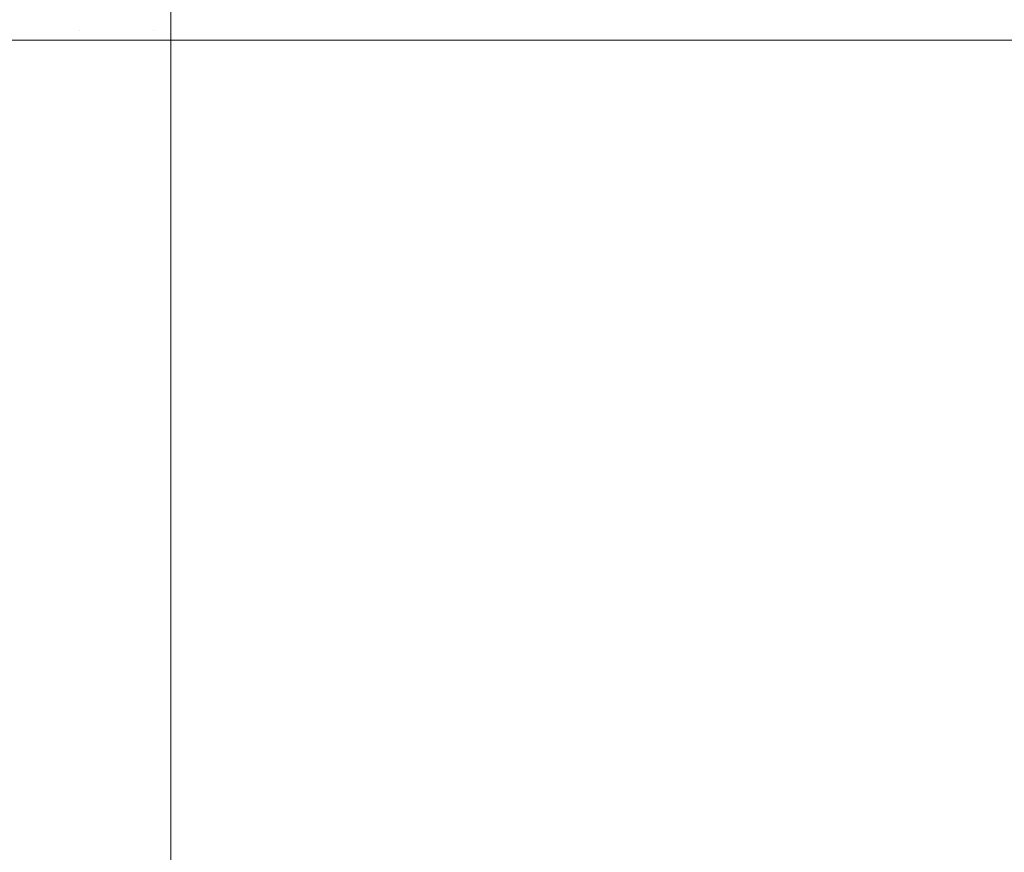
# Model space of a CAD drawing. Header units: centimetres. Extents: x -21.6 to 22.7, y 4.2 to 6.
# Tile 160 of 256: x -6.649 to -6.498, y 5.775 to 5.903. Entities that reach past the tile are written whole.
import ezdxf

# ---------------------------------------------------------------- set-up
doc = ezdxf.new("R2010")
doc.units = ezdxf.units.CM
doc.header["$LTSCALE"] = 2.54
doc.layers.add('Lucido design-1', color=7, linetype='Continuous')

# ---------------------------------------------------------------- blocks, each defined once
blk = doc.blocks.new('Gruppo-3-1')
at = {"color": 7, "linetype": 'Continuous', "lineweight": 9}
for points, invisible_edges in [([(22.63035, 5.90339, -2276.22224), (22.63035, 5.90457, -2276.22227), (-21.50342, 5.90457, -2276.22227), (-21.50342, 5.90339, -2276.22224)], 10), ([(-6.62858, 5.90179, -2276.62221), (-6.62858, 5.90339, -2276.62217), (-6.62594, 5.90457, -2276.62207), (-6.62594, 5.90179, -2276.62214)], 11), ([(-6.62594, 5.90179, -2276.62214), (-6.62594, 5.90457, -2276.62207), (7.75286, 5.90457, -2276.62207), (7.75286, 5.90339, -2276.6221)], 10), ([(-21.50342, 5.90339, -2276.22224), (-21.50342, 5.90021, -2276.22217), (22.63035, 5.90021, -2276.22217), (22.63035, 5.90339, -2276.22224)], 8), ([(-6.64762, 5.90021, -2276.62565), (-6.64919, 5.90021, -2276.62616), (-6.64922, 5.90339, -2276.62612), (-6.64763, 5.90339, -2276.62558)], 14), ([(-6.64763, 5.90339, -2276.62558), (-6.64606, 5.90339, -2276.62509), (-6.64628, 5.90021, -2276.62521), (-6.64762, 5.90021, -2276.62565)], 11), ([(-6.64336, 5.90021, -2276.62439), (-6.64628, 5.90021, -2276.62521), (-6.64606, 5.90339, -2276.62509), (-6.6445, 5.90339, -2276.62464)], 14), ([(-6.6445, 5.90339, -2276.62464), (-6.64296, 5.90339, -2276.62424), (-6.64336, 5.90021, -2276.62439)], 11), ([(-6.64143, 5.90021, -2276.62394), (-6.64336, 5.90021, -2276.62439), (-6.64296, 5.90339, -2276.62424), (-6.64144, 5.90339, -2276.62387)], 14), ([(-6.64143, 5.90021, -2276.62394), (-6.64144, 5.90339, -2276.62387), (-6.63993, 5.90339, -2276.62355), (-6.63993, 5.90179, -2276.62358)], 15), ([(-6.63844, 5.90179, -2276.6233), (-6.63993, 5.90179, -2276.62358), (-6.63993, 5.90339, -2276.62355), (-6.63844, 5.90339, -2276.62326)], 15), ([(-6.63844, 5.90339, -2276.62326), (-6.63698, 5.90339, -2276.623), (-6.63697, 5.90179, -2276.62304), (-6.63844, 5.90179, -2276.6233)], 15), ([(-6.63552, 5.90179, -2276.62282), (-6.63697, 5.90179, -2276.62304), (-6.63698, 5.90339, -2276.623), (-6.63553, 5.90339, -2276.62279)], 15), ([(-6.63553, 5.90339, -2276.62279), (-6.6341, 5.90339, -2276.6226), (-6.63409, 5.90179, -2276.62264), (-6.63552, 5.90179, -2276.62282)], 15), ([(-6.63409, 5.90179, -2276.62264), (-6.6341, 5.90339, -2276.6226), (-6.6313, 5.90339, -2276.62233), (-6.63129, 5.90179, -2276.62237)], 15), ([(-6.63129, 5.90179, -2276.62237), (-6.6313, 5.90339, -2276.62233), (-6.62858, 5.90339, -2276.62217), (-6.62858, 5.90179, -2276.62221)], 15), ([(7.75286, 5.90339, -2276.6221), (-6.62594, 5.90021, -2276.62217), (-6.62594, 5.90179, -2276.62214)], 9), ([(7.75286, 5.90339, -2276.6221), (7.75286, 5.90021, -2276.62217), (-6.62594, 5.90021, -2276.62217)], 8), ([(-6.64043, 5.90021, -2276.6237), (-6.64143, 5.90021, -2276.62394), (-6.63993, 5.90179, -2276.62358)], 10), ([(-6.63993, 5.90179, -2276.62358), (-6.63992, 5.90021, -2276.62361), (-6.64043, 5.90021, -2276.6237)], 9), ([(-6.6375, 5.90021, -2276.62314), (-6.63992, 5.90021, -2276.62361), (-6.63993, 5.90179, -2276.62358), (-6.63844, 5.90179, -2276.6233)], 14), ([(-6.63844, 5.90179, -2276.6233), (-6.63697, 5.90179, -2276.62304), (-6.6375, 5.90021, -2276.62314)], 11), ([(-6.63455, 5.90021, -2276.62271), (-6.6375, 5.90021, -2276.62314), (-6.63697, 5.90179, -2276.62304), (-6.63552, 5.90179, -2276.62282)], 14), ([(-6.63552, 5.90179, -2276.62282), (-6.63409, 5.90179, -2276.62264), (-6.63455, 5.90021, -2276.62271)], 11), ([(-6.63129, 5.90179, -2276.62237), (-6.6316, 5.90021, -2276.6224), (-6.63455, 5.90021, -2276.62271), (-6.63409, 5.90179, -2276.62264)], 13), ([(-6.62864, 5.90021, -2276.62222), (-6.6316, 5.90021, -2276.6224), (-6.63129, 5.90179, -2276.62237), (-6.62858, 5.90179, -2276.62221)], 14), ([(-6.62858, 5.90179, -2276.62221), (-6.62857, 5.90021, -2276.62222), (-6.62864, 5.90021, -2276.62222)], 9), ([(-6.62858, 5.90179, -2276.62221), (-6.62594, 5.90179, -2276.62214), (-6.62594, 5.90021, -2276.62217)], 9), ([(-6.62594, 5.90021, -2276.62217), (-6.62857, 5.90021, -2276.62222), (-6.62858, 5.90179, -2276.62221)], 10), ([(-6.65081, 5.90021, -2276.62677), (-6.64919, 5.90021, -2276.62616), (-6.64919, 4.70021, -2276.62616), (-6.65074, 4.70021, -2276.62674)], 10), ([(-6.64628, 4.70021, -2276.62521), (-6.6488, 4.70021, -2276.62604), (-6.64919, 5.90021, -2276.62616), (-6.64762, 5.90021, -2276.62565)], 10), ([(-6.6488, 4.70021, -2276.62604), (-6.64919, 4.70021, -2276.62616), (-6.64919, 5.90021, -2276.62616)], 10), ([(-6.64762, 5.90021, -2276.62565), (-6.64628, 5.90021, -2276.62521), (-6.64628, 4.70021, -2276.62521)], 10), ([(-6.64628, 5.90021, -2276.62521), (-6.64336, 5.90021, -2276.62439), (-6.64336, 4.70021, -2276.62439), (-6.64492, 4.70021, -2276.62483)], 10), ([(-6.64492, 4.70021, -2276.62483), (-6.64628, 4.70021, -2276.62521), (-6.64628, 5.90021, -2276.62521)], 10), ([(-6.64106, 4.70021, -2276.62385), (-6.64336, 4.70021, -2276.62439), (-6.64336, 5.90021, -2276.62439), (-6.64143, 5.90021, -2276.62394)], 10), ([(-6.64143, 5.90021, -2276.62394), (-6.64043, 5.90021, -2276.6237), (-6.64043, 4.70021, -2276.6237), (-6.64106, 4.70021, -2276.62385)], 10), ([(-6.63913, 4.70021, -2276.62345), (-6.64043, 4.70021, -2276.6237), (-6.64043, 5.90021, -2276.6237), (-6.63992, 5.90021, -2276.62361)], 10), ([(-6.63992, 5.90021, -2276.62361), (-6.6375, 5.90021, -2276.62314), (-6.6375, 4.70021, -2276.62314), (-6.63913, 4.70021, -2276.62345)], 10), ([(-6.6375, 5.90021, -2276.62314), (-6.63455, 5.90021, -2276.62271), (-6.63455, 4.70021, -2276.62271), (-6.6353, 4.70021, -2276.62282)], 10), ([(-6.6353, 4.70021, -2276.62282), (-6.6375, 4.70021, -2276.62314), (-6.6375, 5.90021, -2276.62314)], 10), ([(-6.63455, 4.70021, -2276.62271), (-6.63455, 5.90021, -2276.62271), (-6.6316, 5.90021, -2276.6224), (-6.6316, 4.70021, -2276.6224)], 5), ([(-6.6316, 5.90021, -2276.6224), (-6.62864, 5.90021, -2276.62222), (-6.62864, 4.70021, -2276.62222), (-6.63152, 4.70021, -2276.6224)], 10), ([(-6.63152, 4.70021, -2276.6224), (-6.6316, 4.70021, -2276.6224), (-6.6316, 5.90021, -2276.6224)], 10), ([(-6.62778, 4.70021, -2276.62221), (-6.62864, 4.70021, -2276.62222), (-6.62864, 5.90021, -2276.62222), (-6.62857, 5.90021, -2276.62222)], 10), ([(-6.62857, 5.90021, -2276.62222), (-6.62594, 4.70021, -2276.62217), (-6.62778, 4.70021, -2276.62221)], 9), ([(-6.62857, 5.90021, -2276.62222), (-6.62594, 5.90021, -2276.62217), (-6.62594, 4.70021, -2276.62217)], 8), ([(-6.62594, 5.90021, -2276.62217), (7.75286, 4.70021, -2276.62217), (7.75277, 4.6955, -2276.62217)], 9), ([(-6.62594, 5.90021, -2276.62217), (7.75286, 5.90021, -2276.62217), (7.75286, 4.70021, -2276.62217)], 8), ([(7.75277, 4.6955, -2276.62217), (7.75246, 4.69043, -2276.62217), (7.7521, 4.68694, -2276.62217), (-6.62594, 5.90021, -2276.62217)], 12), ([(-6.62594, 4.70021, -2276.62217), (-6.62594, 5.90021, -2276.62217), (7.7521, 4.68694, -2276.62217)], 10)]:
    blk.add_3dface(points, dxfattribs=dict(at, invisible_edges=invisible_edges))
blk.add_3dface([(-21.50342, 5.90021, -2276.22217), (-21.50342, 4.30021, -2276.22217), (22.63035, 4.30021, -2276.22217), (22.63035, 5.90021, -2276.22217)], dxfattribs=at)
blk = doc.blocks.new('Gruppo-4-1')
at = {"color": 7}
blk.add_blockref('Gruppo-3-1', (0, 0), dxfattribs=at)

msp = doc.modelspace()

# ---------------------------------------------------------------- block references
at = {"layer": 'Lucido design-1', "color": 7}
msp.add_blockref('Gruppo-4-1', (0, 0), dxfattribs=at)

doc.saveas('drawing.dxf')
